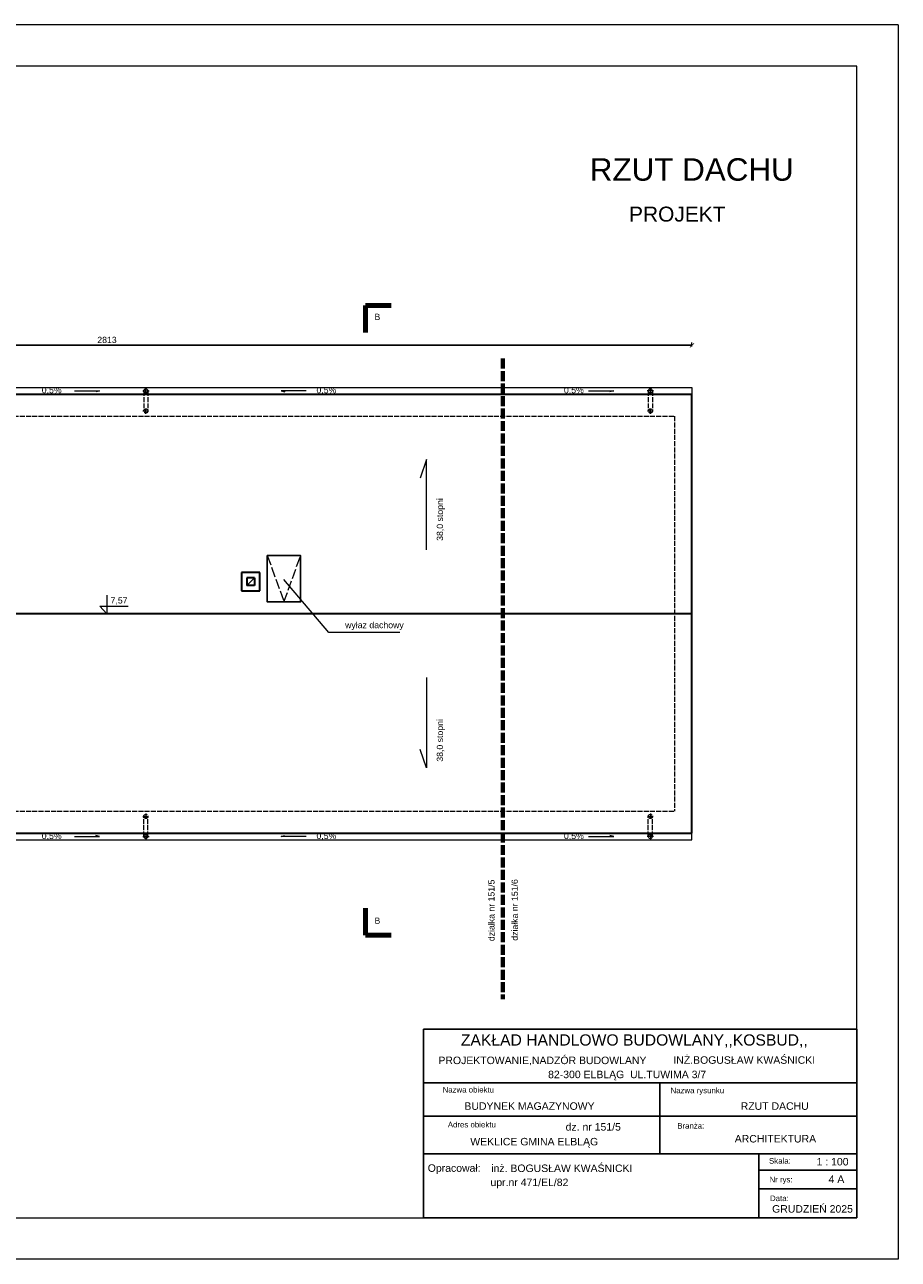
# Model space of a CAD drawing. Header units: millimetres. Extents: x 94902 to 117211, y 64708 to 93779.
# Tile 6 of 37: x 112299 to 114399, y 68701 to 71671. Entities that reach past the tile are written whole.
import ezdxf

# ---------------------------------------------------------------- set-up
doc = ezdxf.new("R2010")
doc.units = ezdxf.units.MM
doc.header["$MEASUREMENT"] = 0
doc.linetypes.add('ACAD_ISO02W100', pattern=[15, 12, -3])
doc.layers.get('0').update_dxf_attribs({"color": 2, "lineweight": 35})
doc.layers.get('Defpoints').update_dxf_attribs({"color": 2})
for name, color, linetype, lineweight in [('A-POJ', 7, 'Continuous', 5), ('Cienkie', 3, 'Continuous', 5), ('Grunt', 9, 'Continuous', 80), ('Przerywane', 1, 'ACAD_ISO02W100', 0), ('Wymiary', 7, 'Continuous', 5), ('ściany', 2, 'Continuous', 35), ('Średnia', 143, 'Continuous', 25)]:
    doc.layers.add(name, color=color, linetype=linetype, lineweight=lineweight)
doc.layers.add('Opisy', color=7, linetype='Continuous')
doc.styles.get("Standard").update_dxf_attribs({"font": 'arial.ttf'})
doc.dimstyles.new('ISO-25', dxfattribs={"dimtxt": 20, "dimasz": 20, "dimexe": 10, "dimexo": 5, "dimgap": 5, "dimtad": 1, "dimdsep": 46, "dimtxsty": 'Standard', "dimcen": 2.5, "dimadec": 0, "dimazin": 0, "dimtfac": 1, "dimtix": 1, "dimtmove": 0, "dimatfit": 3, "dimfxl": 1, "dimarcsym": 0})

# ---------------------------------------------------------------- blocks, each defined once
blk = doc.blocks.new('_ArchTick')
at = {"color": 0, "linetype": 'ByBlock', "const_width": 0.15}
blk.add_lwpolyline([(-0.5, -0.5), (0.5, 0.5)], dxfattribs=at)
blk = doc.blocks.new('*D561')
at = {"layer": 'Defpoints', "color": 0, "ltscale": 2, "transparency": 16777216}
for p in [(113903.1, 70900.1), (111090.1, 69726.4), (113903.1, 69726.4)]:
    blk.add_point(p, dxfattribs=at)
at = {"layer": 'Wymiary', "color": 0, "lineweight": 5, "ltscale": 2, "transparency": 16777216}
for p, q in [((111090.1, 70897.1), (111090.1, 70907.1)), ((113903.1, 70897.1), (113903.1, 70907.1))]:
    blk.add_line(p, q, dxfattribs=at)
at = {"layer": 'Wymiary', "color": 0, "lineweight": -2, "ltscale": 2, "transparency": 16777216}
blk.add_line((111090.1, 70900.1), (113903.1, 70900.1), dxfattribs=at)
at = {"layer": 'Wymiary', "color": 0, "lineweight": -2, "ltscale": 2, "transparency": 16777216, "xscale": 10, "yscale": 10, "zscale": 10, "rotation": 180}
blk.add_blockref('_ArchTick', (111090.1, 70900.1), dxfattribs=at)
at = {"layer": 'Wymiary', "color": 0, "lineweight": -2, "ltscale": 2, "transparency": 16777216, "xscale": 10, "yscale": 10, "zscale": 10}
blk.add_blockref('_ArchTick', (113903.1, 70900.1), dxfattribs=at)
at = {"layer": 'Wymiary', "color": 0, "ltscale": 2, "transparency": 16777216, "insert": (112496.6, 70912.8), "char_height": 15, "attachment_point": 5}
blk.add_mtext('2813', dxfattribs=at)

msp = doc.modelspace()

# ---------------------------------------------------------------- linework, layer by layer
at = {"layer": 'A-POJ', "ltscale": 10}
for p, q in [((114399.079, 71671.227), (110199.079, 71671.227)), ((114399.079, 71671.227), (110199.079, 71671.227)), ((114399.079, 71671.227), (114399.079, 68701.227)), ((114299.079, 71571.227), (110599.079, 71571.227)), ((114299.079, 68801.227), (114299.079, 71571.227)), ((110599.079, 68801.227), (114299.079, 68801.227)), ((114399.079, 68701.227), (110199.079, 68701.227))]:
    msp.add_line(p, q, dxfattribs=at)
at = {"layer": 'Cienkie', "ltscale": 2}
for p, q in [((111090.052, 70798.352), (113903.052, 70798.352)), ((112418.237, 70790.458), (112478.777, 70790.458)), ((112478.777, 70790.458), (112469.408, 70788.242)), ((112582.792, 70790.352), (112597.769, 70790.352)), ((112590.052, 70783.37), (112590.052, 70797.591)), ((112975.646, 70790.458), (112915.106, 70790.458)), ((112915.106, 70790.458), (112924.475, 70788.242)), ((113654.471, 70790.458), (113715.011, 70790.458)), ((113715.011, 70790.458), (113705.642, 70788.242)), ((113810.312, 70790.352), (113795.335, 70790.352)), ((113803.052, 70783.37), (113803.052, 70797.591)), ((113903.052, 70798.352), (113903.052, 70782.352)), ((113264.631, 70625.005), (113249.57, 70580.72)), ((113264.631, 70407.647), (113264.631, 70625.005)), ((112833.052, 70322.352), (112851.052, 70340.663)), ((113029.9, 70209.241), (112921.803, 70336.231)), ((113200.379, 70209.241), (113029.9, 70209.241)), ((113264.631, 70101.058), (113264.631, 69883.7)), ((113264.631, 69883.7), (113249.57, 69927.984)), ((111090.052, 69710.352), (113903.052, 69710.352)), ((112418.237, 69718.246), (112478.777, 69718.246)), ((112478.777, 69718.246), (112469.408, 69720.462)), ((112582.792, 69718.352), (112597.769, 69718.352)), ((112590.052, 69725.335), (112590.052, 69711.114)), ((112915.106, 69718.246), (112924.475, 69720.462)), ((112975.646, 69718.246), (112915.106, 69718.246)), ((113654.471, 69718.246), (113715.011, 69718.246)), ((113715.011, 69718.246), (113705.642, 69720.462)), ((113810.312, 69718.352), (113795.335, 69718.352)), ((113803.052, 69725.335), (113803.052, 69711.114)), ((113903.052, 69710.352), (113903.052, 69726.352))]:
    msp.add_line(p, q, dxfattribs=at)
at = {"layer": 'Cienkie', "ltscale": 18}
for p, q in [((112479.726, 70272.409), (112547.66, 70272.409)), ((112479.726, 70272.409), (112496.552, 70254.352)), ((112496.552, 70299.211), (112496.552, 70254.352))]:
    msp.add_line(p, q, dxfattribs=at)
at = {"layer": 'Cienkie', "ltscale": 2}
for centre in [(112590.052, 70790.352), (113803.052, 70790.352), (112590.052, 69718.352), (113803.052, 69718.352)]:
    msp.add_circle(centre, 5, dxfattribs=at)
at = {"layer": 'Grunt', "color": 1, "ltscale": 6}
for p, q in [((113117.918, 70995.911), (113117.918, 70930.886)), ((113179.718, 70995.911), (113117.918, 70995.911)), ((113117.918, 69480.793), (113117.918, 69545.819)), ((113179.718, 69480.793), (113117.918, 69480.793))]:
    msp.add_line(p, q, dxfattribs=at)
at = {"layer": 'Opisy'}
for p, q in [((113257.76, 68801.227), (113257.76, 69254.644)), ((114299.079, 69254.644), (113257.76, 69254.644)), ((114299.079, 69254.644), (114299.079, 68801.227)), ((114299.079, 69126.018), (113257.76, 69126.018)), ((113826.073, 69126.018), (113826.073, 68954.687)), ((113257.76, 69045.233), (114299.079, 69045.233)), ((114299.079, 68954.687), (113257.76, 68954.687)), ((114063.92, 68954.687), (114063.92, 68801.227)), ((114299.079, 68915.415), (114063.92, 68915.415)), ((114063.92, 68870.62), (114299.079, 68870.62)), ((114299.079, 68801.227), (113257.76, 68801.227))]:
    msp.add_line(p, q, dxfattribs=at)
at = {"layer": 'Przerywane', "lineweight": 70, "ltscale": 2}
msp.add_line((113448.052, 70867.852), (113448.052, 69327.099), dxfattribs=at)
at = {"layer": 'Przerywane'}
for p, q in [((112585.052, 70790.352), (112585.052, 70742.031)), ((112595.052, 70790.352), (112595.052, 70742.031)), ((113798.052, 70790.352), (113798.052, 70742.031)), ((113808.052, 70790.352), (113808.052, 70742.031)), ((112590.052, 70735.048), (112590.052, 70749.269)), ((113803.052, 70735.048), (113803.052, 70749.269)), ((111132.052, 70729.352), (113861.052, 70729.352)), ((112582.792, 70742.031), (112597.769, 70742.031)), ((113795.792, 70742.031), (113810.769, 70742.031)), ((113861.052, 70729.352), (113861.052, 69779.352)), ((111132.052, 69779.352), (113861.052, 69779.352)), ((112582.792, 69766.674), (112597.769, 69766.674)), ((112585.052, 69718.352), (112585.052, 69766.674)), ((112590.052, 69773.656), (112590.052, 69759.435)), ((112595.052, 69718.352), (112595.052, 69766.674)), ((113795.792, 69766.674), (113810.769, 69766.674)), ((113798.052, 69718.352), (113798.052, 69766.674)), ((113803.052, 69773.656), (113803.052, 69759.435)), ((113808.052, 69718.352), (113808.052, 69766.674))]:
    msp.add_line(p, q, dxfattribs=at)
at = {"layer": 'Przerywane', "ltscale": 2}
for p, q in [((112882.104, 70394.106), (112922.158, 70282.785)), ((112922.158, 70282.785), (112962.212, 70394.106))]:
    msp.add_line(p, q, dxfattribs=at)
at = {"layer": 'Przerywane'}
for centre in [(112590.052, 70742.031), (113803.052, 70742.031), (112590.052, 69766.674), (113803.052, 69766.674)]:
    msp.add_circle(centre, 5, dxfattribs=at)
at = {"layer": 'ściany', "ltscale": 2}
for p, q in [((111090.052, 70782.352), (113903.052, 70782.352)), ((113903.052, 69726.352), (113903.052, 70782.352)), ((112864.052, 70353.352), (112820.052, 70353.352)), ((112820.052, 70353.352), (112820.052, 70309.352)), ((112833.052, 70340.663), (112833.052, 70322.352)), ((112851.052, 70340.663), (112833.052, 70340.663)), ((112851.052, 70340.663), (112851.052, 70322.352)), ((112864.052, 70309.352), (112864.052, 70353.352)), ((112820.052, 70309.352), (112864.052, 70309.352)), ((112851.052, 70322.352), (112833.052, 70322.352)), ((113903.052, 70254.352), (111090.052, 70254.352)), ((111090.052, 69726.352), (113903.052, 69726.352))]:
    msp.add_line(p, q, dxfattribs=at)
at = {"layer": 'Średnia', "ltscale": 2}
msp.add_lwpolyline([(112882.104, 70394.106), (112962.212, 70394.106), (112962.212, 70282.785), (112882.104, 70282.785)], close=True, dxfattribs=at)

# ---------------------------------------------------------------- texts
at = {"layer": 'Opisy'}
for s, height, p in [('RZUT DACHU', 54, (113657.447, 71295.913)), ('PROJEKT', 36, (113751.74, 71197.551)), ('B', 15, (113139.775, 70960.974)), ('0,5%%%', 15, (112339.752, 70784.697)), ('0,5%%%', 15, (113000.178, 70784.697)), ('0,5%%%', 15, (113595.261, 70784.697)), ('wyłaz dachowy', 15, (113069.146, 70219.487)), ('0,5%%%', 15, (112339.752, 69712.182)), ('0,5%%%', 15, (113000.178, 69712.182)), ('0,5%%%', 15, (113595.261, 69712.182)), ('B', 15, (113139.775, 69508.394)), ('ZAKŁAD HANDLOWO BUDOWLANY,,KOSBUD,,', 27, (113347.336, 69215.371)), ('PROJEKTOWANIE,NADZÓR BUDOWLANY', 18, (113293.44, 69170.809)), ('INŻ.BOGUSŁAW KWAŚNICKI', 18, (113858.256, 69171.599)), ('82-300 ELBLĄG  UL.TUWIMA 3/7', 18, (113557.143, 69136.947)), ('Nazwa obiektu', 13.5, (113303.435, 69102.482)), ('Nazwa rysunku', 13.5, (113851.376, 69100.801)), ('BUDYNEK MAGAZYNOWY', 18, (113355.954, 69060.849)), ('RZUT DACHU', 18, (114020.268, 69060.849)), ('Adres obiektu', 13.5, (113316.046, 69018.489)), ('dz. nr 151/5', 18, (113599.289, 69010.849)), ('Branża:', 13.5, (113867.664, 69015.583)), ('WEKLICE GMINA ELBLĄG', 18, (113370.097, 68975.29)), ('ARCHITEKTURA', 18, (114005.904, 68982.274)), ('Skala:', 13.5, (114088.307, 68931.343)), ('1 : 100', 18, (114202.597, 68927.007)), ('Opracował:', 18, (113267.773, 68911.713)), ('inż. BOGUSŁAW KWAŚNICKI', 18, (113420.402, 68911.251)), ('upr.nr 471/EL/82', 18, (113418.592, 68877.391)), ('Nr rys:', 13.5, (114089.496, 68886.267)), ('4 A', 18, (114231.497, 68884.958)), ('Data:', 13.5, (114090.685, 68841.191)), ('GRUDZIEŃ 2025', 18, (114095.758, 68813.514))]:
    msp.add_text(s, height=height, dxfattribs=at).set_placement(p)
for p in [(113304.512, 70429.577), (113304.512, 69898.296)]:
    msp.add_text('38,0 stopni', height=15, rotation=90, dxfattribs=at).set_placement(p)
at = {"layer": 'Opisy', "lineweight": 5, "ltscale": 30}
msp.add_text('7,57', height=15, dxfattribs=at).set_placement((112505.244, 70278.877))
at = {"layer": 'Opisy', "ltscale": 30}
for s, p in [('działka nr 151/5', (113428.273, 69466.63)), ('działka nr 151/6', (113484.353, 69467.667))]:
    msp.add_text(s, height=15, rotation=90, dxfattribs=at).set_placement(p)

# ---------------------------------------------------------------- dimensions: what is measured, and where the dimension line sits
at = {"layer": 'Wymiary', "ltscale": 2}
dim = msp.add_linear_dim(base=(113903.052, 70900.127), p1=(111090.052, 69726.352), p2=(113903.052, 69726.352), dimstyle='ISO-25', override={"dimtxt": 15, "dimasz": 10, "dimexe": 7, "dimrnd": 0.0005, "dimdsep": 0, "dimblk": 'ArchTick', "dimadec": 2, "dimldrblk": 'ArchTick', "dimfxl": 3, "dimfxlon": 1, "dimlwe": 5}, dxfattribs=at)
dim.commit()
dim.dimension.update_dxf_attribs({"geometry": '*D561', "text_midpoint": (112496.552, 70912.791)})

doc.saveas('drawing.dxf')
